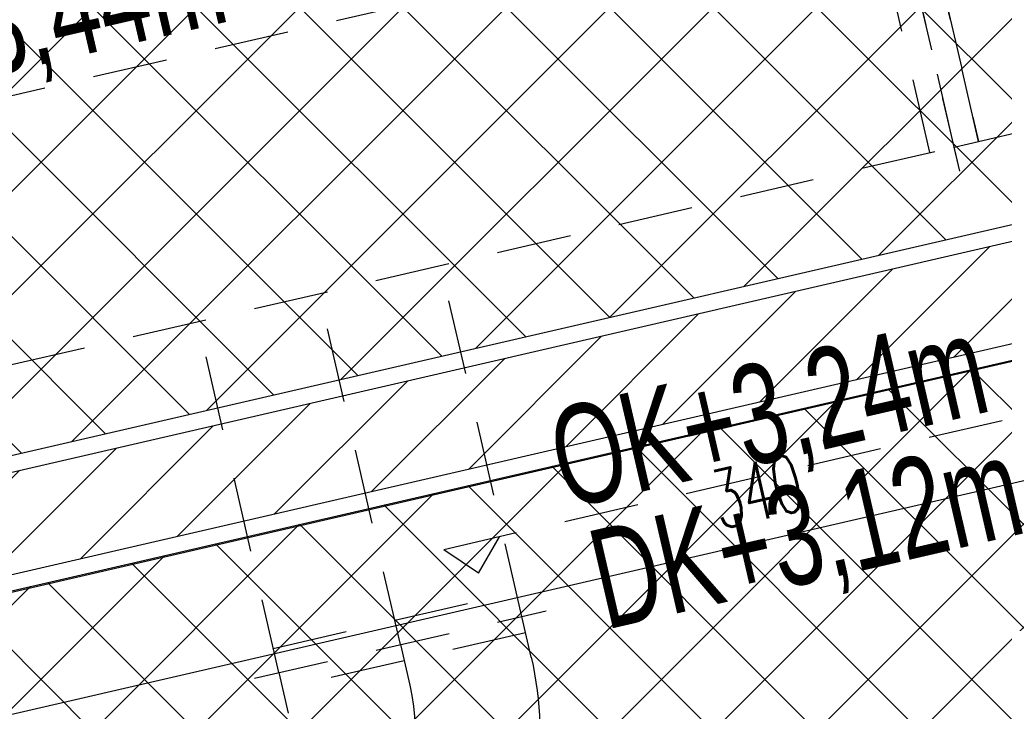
# Model space of a CAD drawing. Header units: centimetres. Extents: x -15121 to 17422, y -60492 to 0.
# Tile 230 of 256: x 2097 to 2216, y -29591 to -29508. Entities that reach past the tile are written whole.
import ezdxf

# ---------------------------------------------------------------- set-up
doc = ezdxf.new("R2010")
doc.units = ezdxf.units.CM
doc.header["$LTSCALE"] = 60
doc.linetypes.add('MP', pattern=[0.25, 0.15, -0.1])
for name, color, linetype in [('A-----SZ', 8, 'Continuous'), ('AIKA KLIMATYZACJA2', 5, 'Continuous'), ('AIKA lampy restauracja wymiarowanie', 7, 'Continuous'), ('AIKA powierzchnie2', 2, 'Continuous'), ('AIKA sufity podwieszane', 8, 'Continuous'), ('AIKA TYNK2', 5, 'Continuous'), ('AIKA wymiarowanie ogólne rzut2', 7, 'Continuous'), ('AIKA ŚCIANA2', 8, 'Continuous')]:
    doc.layers.add(name, color=color, linetype=linetype)
doc.styles.add('MtXpl_Arial_Narrow', font='ARIALN.TTF')
doc.styles.add('wymiar', font='txt.shx', dxfattribs={"width": 0.6})
doc.dimstyles.new('Dwudziestka', dxfattribs={"dimtxt": 7, "dimasz": 0.7, "dimexe": 5, "dimexo": 0, "dimgap": 2.5, "dimtad": 1, "dimtoh": 1, "dimdec": 3, "dimrnd": 0.5, "dimdsep": 46, "dimtxsty": 'wymiar', "dimblk": 'znacznik', "dimcen": 0, "dimdle": 5, "dimse1": 1, "dimse2": 1, "dimclrd": 256, "dimclre": 256, "dimclrt": 256, "dimadec": 0, "dimazin": 0, "dimtfac": 0.4, "dimtdec": 3, "dimtix": 1, "dimtofl": 0, "dimtmove": 2, "dimatfit": 3, "dimldrblk": 'znacznik', "dimfxl": 1, "dimtolj": 1, "dimarcsym": 0})
pattern_1 = [(45, (5073.432, 672.602), (-6.221154, 6.221154), []), (135, (5073.432, 672.602), (-6.221154, -6.221154), [])]

# ---------------------------------------------------------------- blocks, each defined once
blk = doc.blocks.new('SL klima')
at = {"layer": 'AIKA KLIMATYZACJA2', "color": 140, "linetype": 'MP', "lineweight": -2}
for p, q in [((6396.3, -25658, 360.3), (6380.78, -25590.77, 360.3)), ((6392.7, -25655.75, 360.3), (6378.53, -25594.37, 360.3)), ((6388.54, -25624.38, 360.3), (6245.89, -25657.32, 360.3)), ((6252.98, -25688.01, 360.3), (6395.62, -25655.08, 360.3)), ((6401.39, -25688.02), (6334.22, -25703.53)), ((6338.4, -25706.35), (6340.92, -25701.98)), ((6338.4, -25706.35), (6334.22, -25703.53)), ((6311.46, -25719, 324.15), (6346.53, -25710.9, 324.15)), ((6344.74, -25716.45, 324.15), (6343.61, -25711.58, 324.15)), ((6344.06, -25713.52, 324.15), (6314.83, -25720.27, 324.15)), ((6328.99, -25714.95, 324.15), (6330.12, -25719.82, 324.15)), ((6314.38, -25718.32, 324.15), (6315.5, -25723.2, 324.15))]:
    blk.add_line(p, q, dxfattribs=at)
at = {"layer": 'AIKA KLIMATYZACJA2', "color": 140, "linetype": 'MP', "lineweight": -2, "extrusion": (1.06927e-15, -9.63243e-15, -1)}
for p, q in [((6398.55, -25654.4, 360.3), (6384.38, -25593.02, 360.3)), ((6384.38, -25593.02, 360.3), (6398.55, -25654.4, 360.3)), ((6395.63, -25655.08, 360.3), (6381.46, -25593.69, 360.3)), ((6398.55, -25654.4, 360.3), (6424.37, -25648.44, 360.3)), ((6395.63, -25655.08, 360.3), (6398.55, -25654.4, 360.3)), ((6396.3, -25658, 360.3), (6395.63, -25655.08, 360.3))]:
    blk.add_line(p, q, dxfattribs=at)
at = {"layer": 'AIKA KLIMATYZACJA2', "color": 140, "linetype": 'MP', "lineweight": -2, "extrusion": (-0.97437, -0.224951, -1.89213e-16)}
for p, q in [((6343.61, -25711.58, 324.15), (6333.86, -25669.34, 324.15)), ((6328.99, -25714.95, 324.15), (6319.24, -25672.71, 324.15)), ((6314.38, -25718.32, 324.15), (6304.63, -25676.08, 324.15)), ((6313.7, -25715.4, 324.15), (6342.94, -25708.65, 324.15)), ((6311.46, -25719, 324.15), (6346.53, -25710.9, 324.15))]:
    blk.add_line(p, q, dxfattribs=at)
at = {"layer": 'AIKA KLIMATYZACJA2', "color": 140, "linetype": 'MP', "lineweight": -2, "extrusion": (1.37743e-17, -5.9663e-17, -1)}
for major_axis in [(38.97, 9), (38.97, 9), (24.36, 5.62)]:
    blk.add_ellipse((6305.76, -25725.45, 324.15), major_axis=major_axis, ratio=1, start_param=0, end_param=1.570796, dxfattribs=at)
at = {"layer": 'AIKA KLIMATYZACJA2', "color": 140, "linetype": 'MP', "lineweight": -2, "style": 'MtXpl_Arial_Narrow', "width": 0.8}
for s, p in [('DK+3,44m', (6257.81, -25651.63, 3653.8)), ('OK+3,24m', (6348.84, -25698.68, 3653.8)), ('DK+3,12m', (6353.68, -25713.18, 3653.8))]:
    blk.add_text(s, height=12, rotation=13, dxfattribs=at).set_placement(p)
blk = doc.blocks.new('znacznik')
at = {"color": 0}
for points in [[(0, -5), (0, 5)], [(-4, 0), (4, 0)]]:
    blk.add_lwpolyline(points, dxfattribs=at)
at = {"color": 1}
blk.add_lwpolyline([(-2.12, -2.12), (2.12, 2.12)], dxfattribs=at)
blk = doc.blocks.new('*D5378')
at = {"layer": 'AIKA wymiarowanie ogólne rzut2', "lineweight": -2, "transparency": 16777216}
blk.add_line((1914.61, -29675.3), (2478.34, -29545.15), dxfattribs=at)
at = {"layer": 'Defpoints', "color": 0, "transparency": 16777216}
for p in [(2466.57, -29491.06), (2479.02, -29544.99), (1908.18, -29650.52)]:
    blk.add_point(p, dxfattribs=at)
at = {"layer": 'AIKA wymiarowanie ogólne rzut2', "linetype": 'ByBlock', "lineweight": -2, "transparency": 16777216, "xscale": 0.7, "yscale": 0.7, "zscale": 0.7}
for p, rotation in [((2479.02, -29544.99), 12.99999999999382), ((1913.93, -29675.45), 192.9999999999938)]:
    blk.add_blockref('znacznik', p, dxfattribs=dict(at, rotation=rotation))
at = {"layer": 'AIKA wymiarowanie ogólne rzut2', "transparency": 16777216, "insert": (2195.13, -29604.38), "char_height": 7, "attachment_point": 5, "rotation": 13, "style": 'wymiar'}
blk.add_mtext('\\A1;580', dxfattribs=at)
blk = doc.blocks.new('*D7158')
at = {"layer": 'AIKA lampy restauracja wymiarowanie', "lineweight": -2, "transparency": 16777216}
blk.add_line((2022.32, -29608.35), (2352.19, -29532.19), dxfattribs=at)
at = {"layer": 'Defpoints', "color": 0, "transparency": 16777216}
for p in [(2349.99, -29519.55), (2352.87, -29532.04), (2018.41, -29594.53)]:
    blk.add_point(p, dxfattribs=at)
at = {"layer": 'AIKA lampy restauracja wymiarowanie', "lineweight": -2, "transparency": 16777216, "xscale": 0.7, "yscale": 0.7, "zscale": 0.7}
for p, rotation in [((2352.87, -29532.04), 12.99999999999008), ((2021.63, -29608.51), 192.9999999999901)]:
    blk.add_blockref('znacznik', p, dxfattribs=dict(at, rotation=rotation))
at = {"layer": 'AIKA lampy restauracja wymiarowanie', "transparency": 16777216, "insert": (2185.9, -29564.43), "char_height": 7, "attachment_point": 5, "rotation": 13, "style": 'wymiar'}
blk.add_mtext('\\A1;340', dxfattribs=at)

msp = doc.modelspace()

# ---------------------------------------------------------------- hatches: boundary and pattern name
at = {"layer": 'A-----SZ'}
h = msp.add_hatch(dxfattribs=at)
h.set_pattern_fill('ANSI31', color=256, scale=2)
h.set_pattern_definition([(45, (-35110.076, -2093.3616), (-4.4901281, 4.4901281), [])])
h.paths.add_polyline_path([(2430.4942, -29232.5492), (2442.1866, -29229.8498), (2447.8099, -29254.2071), (2436.1175, -29256.9065)])
h.paths.add_polyline_path([(1072.0212, -29798.6482), (1074.7206, -29810.3407), (1133.1828, -29796.8436), (1130.4834, -29785.1512)])
h.paths.add_polyline_path([(1226.946, -29762.881), (1229.6454, -29774.5734), (1676.8813, -29671.3209), (1674.1819, -29659.6285)])
h.paths.add_polyline_path([(1883.6714, -29611.264), (1886.3709, -29622.9564), (2480.7366, -29485.7363), (2478.0372, -29474.0439)])
h.paths.add_polyline_path([(2479.5335, -29444.9619), (2491.226, -29442.2625), (2470.0801, -29350.6697), (2458.3877, -29353.3691)])
edge = h.paths.add_edge_path()
edge.add_line((2458.3877, -29353.3691), (2478.4092, -29440.092))
at = {"layer": 'AIKA sufity podwieszane', "transparency": 33554610}
h = msp.add_hatch(dxfattribs=at)
h.set_pattern_fill('ANSI37', color=256, scale=2.771036)
h.set_pattern_definition(pattern_1)
h.paths.add_polyline_path([(3263.0511, -29233.6017), (3143.0511, -29233.6017), (3143.0511, -29195.6017), (3027.0511, -29195.6017), (3027.0511, -29233.6017), (2963.0511, -29233.6017), (2963.0511, -29193.9885), (2797.0511, -29193.9885), (2797.0511, -29233.6017), (2733.0511, -29233.6017), (2733.0511, -29195.6017), (2617.0511, -29195.6017), (2617.0511, -29233.6017), (2497.0511, -29233.6017), (2497.0511, -29254.2071), (2449.7172, -29253.5776), (2492.7248, -29439.8638), (2512.2122, -29435.3648), (2522.11, -29478.2371), (1907.5742, -29619.9086), (2121.0978, -30544.7807), (2160.7103, -30535.6354), (2167.0089, -30562.9178), (2328.7543, -30525.5759), (2322.4557, -30498.2935), (2692.7163, -30412.8121), (2689.1171, -30397.2222), (2731.9894, -30387.3244), (2736.209, -30405.6017), (3029.0511, -30405.6017), (3029.0511, -30433.6017), (3195.0511, -30433.6017), (3195.0511, -30405.6017), (3255.0511, -30405.6017), (3255.0511, -30389.6017), (3263.0511, -30389.6017)])
h = msp.add_hatch(dxfattribs=at)
h.set_pattern_fill('ANSI37', color=256, scale=2.771036)
h.set_pattern_definition(pattern_1)
h.paths.add_polyline_path([(2429.0614, -29234.9326), (1915.5023, -29353.4971), (1921.1954, -29378.1567), (1883.195, -29386.9298), (1877.5019, -29362.2701), (1822.9402, -29374.8667), (1871.0767, -29583.3825), (1878.872, -29581.5829), (1885.1703, -29608.8654), (2475.6385, -29472.545), (2469.3399, -29445.2627), (2477.1349, -29443.463)])

# ---------------------------------------------------------------- linework, layer by layer
at = {"layer": 'AIKA powierzchnie2'}
msp.add_lwpolyline([(2692.7163, -30412.8121), (2322.4557, -30498.2935), (2328.7543, -30525.5759), (2167.0089, -30562.9178), (2160.7103, -30535.6354), (2121.0978, -30544.7807), (1907.5742, -29619.9086), (2522.11, -29478.2371), (2512.2122, -29435.3648), (2492.7248, -29439.8638), (2449.7172, -29253.5776), (2497.0511, -29254.2071), (2497.0511, -29233.6017), (2617.0511, -29233.6017), (2617.0511, -29195.6017), (2733.0511, -29195.6017)], dxfattribs=at)
msp.add_lwpolyline([(1822.9402, -29374.8667), (1877.5019, -29362.2701), (1883.195, -29386.9298), (1921.1954, -29378.1567), (1915.5023, -29353.4971), (2429.0614, -29234.9326), (2477.1349, -29443.463), (2469.3399, -29445.2627), (2475.6385, -29472.545), (1885.1703, -29608.8654), (1878.872, -29581.5829), (1871.0767, -29583.3825)], close=True, dxfattribs=at)
at = {"layer": 'AIKA sufity podwieszane', "transparency": 33554610}
msp.add_lwpolyline([(2692.7163, -30412.8121), (2322.4557, -30498.2935), (2328.7543, -30525.5759), (2167.0089, -30562.9178), (2160.7103, -30535.6354), (2121.0978, -30544.7807), (1907.5742, -29619.9086), (2522.11, -29478.2371), (2512.2122, -29435.3648), (2492.7248, -29439.8638), (2449.7172, -29253.5776), (2497.0511, -29254.2071), (2497.0511, -29233.6017), (2617.0511, -29233.6017), (2617.0511, -29195.6017), (2733.0511, -29195.6017)], dxfattribs=at)
msp.add_lwpolyline([(1822.9402, -29374.8667), (1877.5019, -29362.2701), (1883.195, -29386.9298), (1921.1954, -29378.1567), (1915.5023, -29353.4971), (2429.0614, -29234.9326), (2477.1349, -29443.463), (2469.3399, -29445.2627), (2475.6385, -29472.545), (1885.1703, -29608.8654), (1878.872, -29581.5829), (1871.0767, -29583.3825)], close=True, dxfattribs=at)
at = {"layer": 'AIKA TYNK2'}
msp.add_lwpolyline([(1230.0953, -29776.5222), (2481.1865, -29487.685), (2522.11, -29478.2371), (2512.2122, -29435.3648), (2492.7248, -29439.8638), (2472.0288, -29350.2198), (2456.4389, -29353.819), (2477.1349, -29443.463), (2469.3399, -29445.2627), (2475.6385, -29472.545), (1885.1703, -29608.8654)], dxfattribs=at)
at = {"layer": 'AIKA ŚCIANA2'}
for p, q in [((2478.0372, -29474.0439), (1883.6714, -29611.264)), ((2480.7366, -29485.7363), (1886.3709, -29622.9564))]:
    msp.add_line(p, q, dxfattribs=at)

# ---------------------------------------------------------------- block references
at = {"layer": 'AIKA KLIMATYZACJA2'}
msp.add_blockref('SL klima', (-4186.027, -3867.9585), dxfattribs=at)

# ---------------------------------------------------------------- dimensions: what is measured, and where the dimension line sits
at = {"layer": 'AIKA lampy restauracja wymiarowanie', "color": 2}
dim = msp.add_linear_dim(base=(2352.8746, -29532.0356), p1=(2018.4051, -29594.5265), p2=(2349.9916, -29519.5481), angle=193, dimstyle='Dwudziestka', dxfattribs=at)
dim.commit()
dim.dimension.update_dxf_attribs({"geometry": '*D7158', "text_midpoint": (2185.9042, -29564.426)})
at = {"layer": 'AIKA wymiarowanie ogólne rzut2'}
dim = msp.add_linear_dim(base=(2479.0223, -29544.9921), p1=(1908.1768, -29650.5248), p2=(2466.5709, -29491.0593), angle=193, dimstyle='Dwudziestka', dxfattribs=at)
dim.commit()
dim.dimension.update_dxf_attribs({"geometry": '*D5378', "text_midpoint": (2195.1275, -29604.3766)})

doc.saveas('drawing.dxf')
